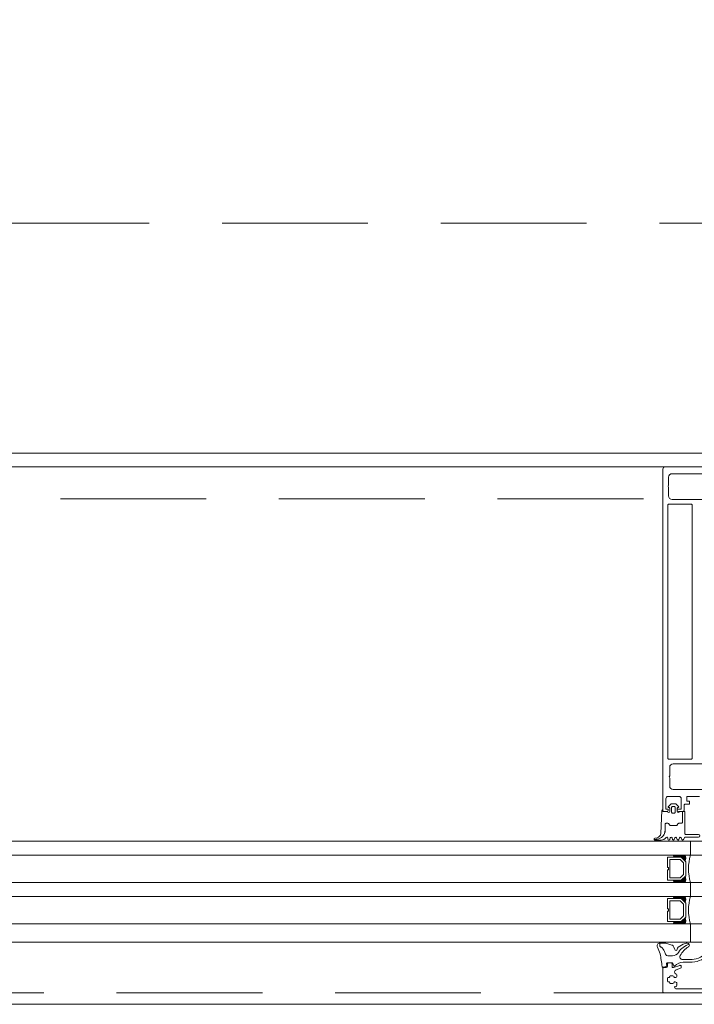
# Model space of a CAD drawing. Header units: millimetres. Extents: x 144573 to 336993, y 74252 to 247042.
# Tile 237 of 256: x 167857 to 168151, y 174615 to 175044. Entities that reach past the tile are written whole.
import ezdxf

# ---------------------------------------------------------------- set-up
doc = ezdxf.new("R2010")
doc.units = ezdxf.units.MM
doc.linetypes.add('ČÁRKOVANÁ', pattern=[19.05, 12.7, -6.35])
doc.layers.add('FASÁDA DETAILNÍ', color=255, linetype='Continuous', lineweight=0)

# ---------------------------------------------------------------- blocks, each defined once
blk = doc.blocks.new('284336')
for points in [[(-0.7, -9.6), (-10, -9.6, 0.414511), (-10.51, -10.11), (-10.51, -15.51, -1), (-11.69, -15.51), (-11.69, -9.6), (-12.69, -8.95, -0.668884), (-12.6, -8.23), (-11.99, -8.01, 0.766384), (-11.99, -7.21), (-12.6, -6.99, -0.76831), (-12.6, -6.23), (-11.99, -6.01, 0.766384), (-11.99, -5.21), (-12.6, -4.99, -0.76831), (-12.6, -4.23), (-11.99, -4.01, 0.766384), (-11.99, -3.21), (-12.6, -2.99, -0.877523), (-12.5, -2.22), (-12.1, -2.22, 0.698129), (-11.83, -1.5, -0.220231), (-12.89, 0.78), (-12.89, 3.45, -0.157143), (-12.82, 3.68), (-12.69, 3.42, -0.067482), (-12.48, 2.53, 0.393136), (-8.66, -1.02), (-6.1, -1.02, -0.414214), (-5.61, -1.51), (-5.61, -2.22, -0.267949), (-5.85, -2.65), (-6.35, -2.93, 0.267949), (-6.61, -3.38), (-6.61, -5.84, 0.267949), (-6.35, -6.29), (-5.85, -6.57, -0.267949), (-5.61, -7), (-5.61, -8.11, 0.414215), (-5.1, -8.62), (-0.41, -8.62), (-0.41, -9.31, -0.414212), (-0.7, -9.6)], [(-0.41, 0), (-0.41, -2, 0.990243), (-0.4, -3.02), (0.9, -3.02, 0.414214), (1.21, -2.71), (1.21, -2.61, -0.668123), (1.71, -2.4), (2.75, -3.45, -0.199004), (2.89, -3.79), (2.89, -5.43, -0.199038), (2.75, -5.77), (1.71, -6.82, -0.668191), (1.21, -6.61), (1.21, -6.51, 0.414214), (0.9, -6.2), (-0.4, -6.2, 0.990269), (-0.41, -7.22), (-0.41, -8.6), (-5.1, -8.6, -0.414215), (-5.59, -8.11), (-5.59, -7, 0.267949), (-5.84, -6.56), (-6.34, -6.27, -0.267949), (-6.59, -5.84), (-6.59, -3.38, -0.267949), (-6.34, -2.95), (-5.84, -2.66, 0.267949), (-5.59, -2.22), (-5.59, -1.51, 0.414214), (-6.1, -1), (-8.66, -1, -0.393156), (-12.46, 2.53, 0.067572), (-12.67, 3.43), (-12.8, 3.7, -0.637545), (-12.12, 3.53), (-11.92, 2.53, 0.344315), (-10.06, 0.91), (0, 0.38, -0.406913), (0.39, 0), (-0.41, 0)], [(1.7, -4.31, 0.414235), (1.2, -3.81), (-0.7, -3.81, 0.414214), (-1.2, -4.31), (-1.2, -4.91, 0.414214), (-0.7, -5.41), (1.2, -5.41, 0.414235), (1.7, -4.91), (1.7, -4.31)]]:
    blk.add_lwpolyline(points, format="xyb", close=True)
blk = doc.blocks.new('433270')
blk.add_lwpolyline([(1, 0, 0.414364), (0, -1), (0, -1.4, 0.255924), (0.23, -1.83, -0.547723), (0.23, -3.17, 0.255924), (0, -3.6), (0, -14.6, 0.414214), (0.3, -14.9), (1.2, -14.9, 0.414214), (1.7, -14.4), (1.7, -10.3, -0.414214), (2, -10), (6, -10, 0.414248), (7, -9), (7, -7.7, 0.414179), (6.5, -7.2), (5.7, -7.2, 0.414232), (5.4, -7.5), (5.4, -8.2, -0.414198), (5.1, -8.5), (2.8, -8.5, -0.414204), (1.8, -7.5), (1.8, -4.49, -0.147432), (1.97, -3.94, 0.147461), (2.4, -2.5), (2.4, -2.3, -0.414214), (2.9, -1.8), (21.87, -1.8, -0.668178), (22.22, -2.65), (22.16, -2.72, 1), (21.59, -3.29), (21.52, -3.35, 0.198912), (21.38, -3.71), (21.38, -4.05, 0.414214), (22.08, -4.75), (22.38, -4.75, 0.576988), (22.64, -4.3, -0.311246), (24.56, -4.3, 0.576988), (24.82, -4.75), (25.3, -4.75, -0.260065), (25.3, -6.65), (24.82, -6.65, 0.576988), (24.56, -7.1, -0.311246), (22.64, -7.1, 0.576988), (22.38, -6.65), (22.08, -6.65, 0.414214), (21.38, -7.35), (21.38, -7.61, 0.267949), (21.63, -8.04), (21.89, -8.2, -0.637047), (21.73, -10), (19.83, -10.7, 0.315299), (19.5, -11.17), (19.5, -11.49, 0.520567), (20.17, -11.96), (22.83, -10.99, -0.520567), (23.5, -11.46), (23.5, -12.5, 0.414062), (24, -13), (25, -13, 0.414186), (25.5, -12.5), (25.5, -11.5, -0.414182), (26, -11), (27, -11, 0.414214), (27.5, -10.5), (27.5, -0.5, 0.414214), (27, 0), (1, 0)], format="xyb", close=True)
blk = doc.blocks.new('284325')
for points in [[(0.84, -5.23, -0.560316), (0.94, -4.73), (1.94, -4.36, 0.3153), (2.14, -4.08), (2.14, -1.89, 0.451558), (1.8, -1.59), (0.9, -1.7, -0.399586), (0.57, -1.46), (0.3, -0.07, -0.415977), (0.53, 0.29, 0.024107), (6.15, 1.24, 0.076636), (8.99, 2.34, -0.577615), (10.79, 1.3), (10.02, 1.37, 0.283171), (9.08, 0.9, -0.168429), (7.07, -0.74), (5.9, -1.16, 0.315302), (5.24, -2.1), (5.24, -4.21, 0.269719), (6.76, -6.82, -0.194797), (10.18, -11.53, -0.342663), (9.17, -11.17, 0.119207), (5.43, -7.59, 0.578571), (3.63, -8.62), (3.63, -11.77, 0.176415), (6.16, -18.72, -1), (5.24, -19.49, -0.176415), (2.43, -11.77), (2.43, -8.89, 0.208286), (0.84, -5.23)], [(8.95, -6.65), (10.32, -8.78, -0.134555), (10.79, -10.63, -0.339795), (10.19, -11.53, 0.194788), (6.76, -6.81, -0.269736), (5.25, -4.21), (5.25, -2.1, -0.315302), (5.9, -1.17), (7.07, -0.74, 0.168429), (9.09, 0.89, -0.283167), (10.01, 1.36), (10.79, 1.29), (10.79, -0.74, -0.070852), (10.71, -1.3), (9.95, -3.93, -0.241839), (9.08, -4.83), (7.93, -5.22, 0.836024), (8.08, -6.19), (8.11, -6.19, -0.255349), (8.95, -6.65)]]:
    blk.add_lwpolyline(points, format="xyb", close=True)

msp = doc.modelspace()

# ---------------------------------------------------------------- linework, layer by layer
at = {"layer": 'FASÁDA DETAILNÍ'}
for p, q in [((169404.98, 174849.259), (166567.98, 174849.259)), ((168679.98, 174849.259), (166567.98, 174849.259)), ((169681.98, 174686.259), (165483.48, 174686.259)), ((168148.98, 174680.259), (168148.98, 174686.259)), ((165483.48, 174680.259), (169681.98, 174680.259)), ((169681.98, 174668.259), (165483.48, 174668.259)), ((168148.98, 174662.259), (168148.98, 174668.259)), ((165483.48, 174662.259), (169681.98, 174662.259)), ((169681.98, 174650.259), (165483.48, 174650.259)), ((168148.98, 174642.259), (168148.98, 174650.259)), ((165483.48, 174642.259), (169681.98, 174642.259))]:
    msp.add_line(p, q, dxfattribs=at)
for points in [[(173301.48, 174615.259), (146721.48, 174615.259), (146721.48, 198295.259), (173301.48, 198295.259)], [(173061.48, 174855.259), (146961.48, 174855.259), (146961.48, 198055.259), (173061.48, 198055.259)], [(168138.98, 174679.259), (168144.98, 174679.259), (168146.98, 174677.259), (168146.98, 174671.259), (168144.98, 174669.259), (168138.98, 174669.259), (168138.98, 174673.759), (168139.48, 174673.759), (168139.48, 174674.759), (168138.98, 174674.759)], [(168139.98, 174670.259), (168139.98, 174678.259), (168144.566, 174678.259), (168145.98, 174676.844), (168145.98, 174671.811), (168144.566, 174670.259)], [(168138.98, 174661.259), (168144.98, 174661.259), (168146.98, 174659.259), (168146.98, 174653.259), (168144.98, 174651.259), (168138.98, 174651.259), (168138.98, 174655.759), (168139.48, 174655.759), (168139.48, 174656.759), (168138.98, 174656.759)], [(168139.98, 174652.259), (168139.98, 174660.259), (168144.566, 174660.259), (168145.98, 174658.844), (168145.98, 174653.811), (168144.566, 174652.259)]]:
    msp.add_lwpolyline(points, close=True, dxfattribs=at)
at = {"layer": 'FASÁDA DETAILNÍ', "linetype": 'ČÁRKOVANÁ', "ltscale": 5}
for points in [[(173296.48, 174620.259), (146726.48, 174620.259), (146726.48, 198290.259), (173296.48, 198290.259)], [(173081.48, 174835.259), (146941.48, 174835.259), (146941.48, 198075.259), (173081.48, 198075.259)], [(172961.48, 174955.259), (147061.48, 174955.259), (147061.48, 197955.259), (172961.48, 197955.259)]]:
    msp.add_lwpolyline(points, close=True, dxfattribs=at)
at = {"layer": 'FASÁDA DETAILNÍ'}
for points in [[(168163.48, 174849.259), (168137.98, 174849.259, 0.4142135), (168136.98, 174848.259), (168136.98, 174848.259), (168136.98, 174699.759, 0.4142136), (168137.48, 174699.259), (168138.78, 174699.259, 0.4142197), (168139.28, 174699.759), (168139.28, 174700.259), (168138.28, 174700.259), (168138.28, 174704.759, -0.4142136), (168139.28, 174705.759), (168143.98, 174705.759, -0.4142136), (168144.98, 174704.759), (168144.98, 174700.259), (168143.28, 174700.259), (168143.28, 174699.759, 0.4142012), (168143.78, 174699.259), (168145.78, 174699.259, 0.4142136), (168146.28, 174699.759), (168146.28, 174701.902, -0.4142136), (168146.78, 174702.402), (168148.58, 174702.402), (168148.58, 174703.653), (168147.38, 174703.653), (168147.38, 174705.459, -0.4142136), (168147.68, 174705.759), (168152.979, 174705.759, -0.4141667)], [(168159.826, 174835.059), (168140.972, 174835.059, -0.4142315), (168139.472, 174836.559), (168139.472, 174840.269, -0.3999851), (168139.472, 174841.269), (168139.472, 174844.759, -0.4142315), (168140.972, 174846.259), (168159.826, 174846.259, 0.1169365)], [(168159.836, 174708.759), (168141.472, 174708.759, -0.4142136), (168139.972, 174710.259), (168139.972, 174713.759, -0.3999851), (168139.972, 174714.759), (168139.972, 174718.459, -0.4142136), (168141.472, 174719.959), (168159.836, 174719.959, 0.1316504)]]:
    msp.add_lwpolyline(points, format="xyb", dxfattribs=at)
msp.add_lwpolyline([(168139.08, 174722.459), (168139.08, 174832.559, -0.4142136), (168139.58, 174833.059), (168149.28, 174833.059, -0.4142136), (168149.78, 174832.559), (168149.78, 174722.459, -0.4142136), (168149.28, 174721.959), (168139.58, 174721.959, -0.4142136), (168139.08, 174722.459)], format="xyb", close=True, dxfattribs=at)
for centre, radius, start, end in [((168141.117, 174679.759), 0.596, 303.03656, 56.96344), ((168141.41, 174679.759), 0.596, 303.03656, 56.96344), ((168141.702, 174679.759), 0.596, 303.03656, 56.96344), ((168141.995, 174679.759), 0.596, 303.03656, 56.96344), ((168142.287, 174679.759), 0.596, 303.03656, 56.96344), ((168142.58, 174679.759), 0.596, 303.03656, 56.96344), ((168142.872, 174679.759), 0.596, 303.03656, 56.96344), ((168143.165, 174679.759), 0.596, 303.03656, 56.96344), ((168143.457, 174679.759), 0.596, 303.03656, 56.96344), ((168143.75, 174679.759), 0.596, 303.03656, 56.96344), ((168144.042, 174679.759), 0.596, 303.03656, 56.96344), ((168144.335, 174679.759), 0.596, 303.03656, 56.96344), ((168144.627, 174679.759), 0.596, 303.03656, 56.96344), ((168144.64, 174679.621), 0.879, 313.99491, 46.49644), ((168144.549, 174679.473), 1.263, 321.96563, 38.49956), ((168144.389, 174679.334), 1.712, 327.29495, 32.68565), ((168144.145, 174679.189), 2.248, 331.52734, 28.40281), ((168143.796, 174679.021), 2.897, 335.30667, 25.29515), ((168143.429, 174678.907), 3.546, 337.29382, 22.40905), ((168170.871, 174674.259), 22.699, 164.67278, 195.32722), ((168141.117, 174668.759), 0.596, 303.03656, 56.96344), ((168141.41, 174668.759), 0.596, 303.03656, 56.96344), ((168141.702, 174668.759), 0.596, 303.03656, 56.96344), ((168141.995, 174668.759), 0.596, 303.03656, 56.96344), ((168142.287, 174668.759), 0.596, 303.03656, 56.96344), ((168142.58, 174668.759), 0.596, 303.03656, 56.96344), ((168142.872, 174668.759), 0.596, 303.03656, 56.96344), ((168143.165, 174668.759), 0.596, 303.03656, 56.96344), ((168143.457, 174668.759), 0.596, 303.03656, 56.96344), ((168143.75, 174668.759), 0.596, 303.03656, 56.96344), ((168144.042, 174668.759), 0.596, 303.03656, 56.96344), ((168144.335, 174668.759), 0.596, 303.03656, 56.96344), ((168144.627, 174668.759), 0.596, 303.03656, 56.96344), ((168144.64, 174668.896), 0.879, 313.50356, 46.00509), ((168144.549, 174669.045), 1.263, 321.50044, 38.03437), ((168144.389, 174669.183), 1.712, 327.31435, 32.70505), ((168144.145, 174669.328), 2.248, 331.59719, 28.47266), ((168143.796, 174669.496), 2.897, 334.70485, 24.69333), ((168143.429, 174669.61), 3.546, 337.59095, 22.70618), ((168141.117, 174661.759), 0.596, 303.03656, 56.96344), ((168141.41, 174661.759), 0.596, 303.03656, 56.96344), ((168141.702, 174661.759), 0.596, 303.03656, 56.96344), ((168141.995, 174661.759), 0.596, 303.03656, 56.96344), ((168142.287, 174661.759), 0.596, 303.03656, 56.96344), ((168142.58, 174661.759), 0.596, 303.03656, 56.96344), ((168142.872, 174661.759), 0.596, 303.03656, 56.96344), ((168143.165, 174661.759), 0.596, 303.03656, 56.96344), ((168143.457, 174661.759), 0.596, 303.03656, 56.96344), ((168143.75, 174661.759), 0.596, 303.03656, 56.96344), ((168144.042, 174661.759), 0.596, 303.03656, 56.96344), ((168144.335, 174661.759), 0.596, 303.03656, 56.96344), ((168144.627, 174661.759), 0.596, 303.03656, 56.96344), ((168144.64, 174661.621), 0.879, 313.99491, 46.49644), ((168144.549, 174661.473), 1.263, 321.96563, 38.49956), ((168144.389, 174661.334), 1.712, 327.29495, 32.68565), ((168144.145, 174661.189), 2.248, 331.52734, 28.40281), ((168143.796, 174661.021), 2.897, 335.30667, 25.29515), ((168143.429, 174660.907), 3.546, 337.29382, 22.40905), ((168170.871, 174656.259), 22.699, 164.67278, 195.32722), ((168141.117, 174650.759), 0.596, 303.03656, 56.96344), ((168141.41, 174650.759), 0.596, 303.03656, 56.96344), ((168141.702, 174650.759), 0.596, 303.03656, 56.96344), ((168141.995, 174650.759), 0.596, 303.03656, 56.96344), ((168142.287, 174650.759), 0.596, 303.03656, 56.96344), ((168142.58, 174650.759), 0.596, 303.03656, 56.96344), ((168142.872, 174650.759), 0.596, 303.03656, 56.96344), ((168143.165, 174650.759), 0.596, 303.03656, 56.96344), ((168143.457, 174650.759), 0.596, 303.03656, 56.96344), ((168143.75, 174650.759), 0.596, 303.03656, 56.96344), ((168144.042, 174650.759), 0.596, 303.03656, 56.96344), ((168144.335, 174650.759), 0.596, 303.03656, 56.96344), ((168144.627, 174650.759), 0.596, 303.03656, 56.96344), ((168144.64, 174650.896), 0.879, 313.50356, 46.00509), ((168144.549, 174651.045), 1.263, 321.50044, 38.03437), ((168144.389, 174651.183), 1.712, 327.31435, 32.70505), ((168144.145, 174651.328), 2.248, 331.59719, 28.47266), ((168143.796, 174651.496), 2.897, 334.70485, 24.69333), ((168143.429, 174651.61), 3.546, 337.59095, 22.70618)]:
    msp.add_arc(centre, radius, start, end, dxfattribs=at)

# ---------------------------------------------------------------- block references
for name, p, rotation in [('284336', (168136.98, 174699.669), 90), ('284325', (168136.98, 174631.119), 90), ('433270', (168164.48, 174620.259), 180)]:
    msp.add_blockref(name, p, dxfattribs=dict(at, rotation=rotation))

doc.saveas('drawing.dxf')
